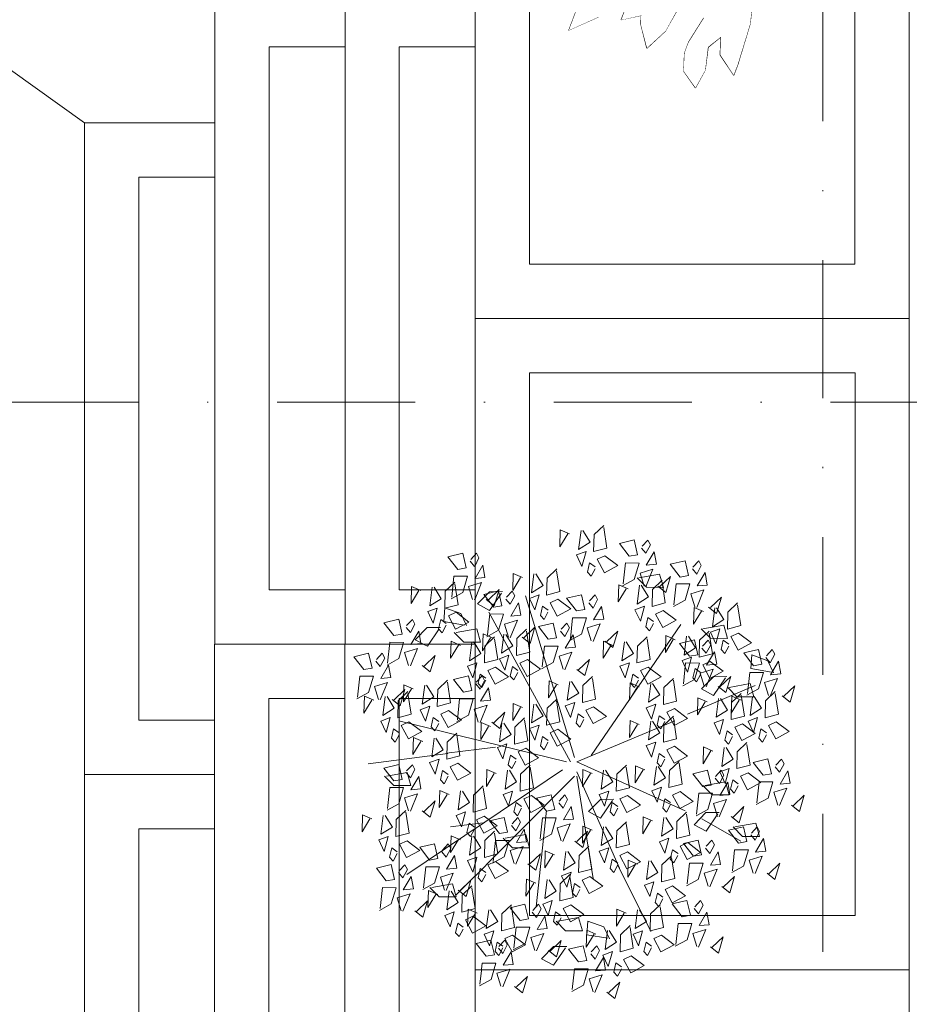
# Model space of a CAD drawing. Header units: centimetres. Extents: x -122 to 72759, y 3298 to 43172.
# Tile 32 of 243: x 34641 to 34723, y 11168 to 11259. Entities that reach past the tile are written whole.
import ezdxf

# ---------------------------------------------------------------- set-up
doc = ezdxf.new("R2010")
doc.units = ezdxf.units.CM
doc.header["$MEASUREMENT"] = 0
doc.linetypes.add('DASHDOT', pattern=[25.4, 12.7, -6.35, 0, -6.35])
for name, color, linetype, lineweight in [('0-OSIE', 7, 'DASHDOT', 5), ('0-WIDOSK', 7, 'Continuous', 5), ('1-meble', 7, 'Continuous', 5), ('_ nowe meble', 7, 'Continuous', 5), ('wymiarowanie', 7, 'Continuous', 5), ('ZZZ_Xref', 7, 'Continuous', 5)]:
    doc.layers.add(name, color=color, linetype=linetype, lineweight=lineweight)

# ---------------------------------------------------------------- blocks, each defined once
blk = doc.blocks.new('G$CA1DC9C89')
at = {"layer": '_ nowe meble', "lineweight": 5, "ltscale": 0.5}
for points in [[(77.148, 765.375), (77.136, 525.804), (65.135, 525.817), (65.135, 465.817), (305.813, 465.068)], [(1.148, 633.817), (-181.291, 764.408)]]:
    blk.add_lwpolyline(points, dxfattribs=at)
at = {"layer": 'wymiarowanie', "lineweight": 5, "ltscale": 0.5}
blk.add_lwpolyline([(2759.446, 55.452), (2759.446, 15.452), (1725.13, 15.452), (1725.13, 3.452), (1437.13, 3.54), (1437.13, -8.46), (957.13, -8.46), (957.13, 3.489), (1.148, 3.489), (1.148, 633.817), (13.148, 633.817), (13.148, 645.817), (25.148, 645.817), (25.135, 705.817), (37.13, 705.817), (36.768, 764.653), (77.148, 765.377), (77.148, 495.811), (65.135, 495.817), (65.135, 465.817), (53.135, 465.817), (53.148, 55.539)], close=True, dxfattribs=at)
at = {"lineweight": 5, "ltscale": 0.5}
blk.add_wipeout([(41.148, 633.817), (41.148, 573.817), (1.148, 573.817), (1.148, 633.817)], dxfattribs=at).dxf.layer = '_ nowe meble'
at = {"layer": '_ nowe meble', "lineweight": 5, "ltscale": 0.5}
for points in [[(41.148, 633.817), (1.148, 633.817), (1.148, 573.817), (41.148, 573.817)], [(36.148, 628.817), (6.148, 628.817), (6.148, 578.817), (36.148, 578.817)]]:
    blk.add_lwpolyline(points, close=True, dxfattribs=at)
at = {"lineweight": 5, "ltscale": 0.5}
for points in [[(53.148, 645.817), (53.148, 585.817), (13.148, 585.817), (13.148, 645.817)], [(41.135, 573.817), (41.135, 513.817), (1.135, 513.817), (1.135, 573.817)]]:
    blk.add_wipeout(points, dxfattribs=at).dxf.layer = '_ nowe meble'
at = {"layer": '_ nowe meble', "lineweight": 5, "ltscale": 0.5}
for points in [[(53.148, 645.817), (13.148, 645.817), (13.148, 585.817), (53.148, 585.817)], [(48.148, 640.817), (18.148, 640.817), (18.148, 590.817), (48.148, 590.817)], [(41.135, 573.817), (1.135, 573.817), (1.135, 513.817), (41.135, 513.817)], [(36.135, 568.817), (6.135, 568.817), (6.135, 518.817), (36.135, 518.817)]]:
    blk.add_lwpolyline(points, close=True, dxfattribs=at)
at = {"lineweight": 5, "ltscale": 0.5}
blk.add_wipeout([(53.135, 585.817), (53.135, 525.817), (13.135, 525.817), (13.135, 585.817)], dxfattribs=at).dxf.layer = '_ nowe meble'
at = {"layer": '_ nowe meble', "lineweight": 5, "ltscale": 0.5}
for points in [[(53.135, 585.817), (13.135, 585.817), (13.135, 525.817), (53.135, 525.817)], [(48.135, 580.817), (18.135, 580.817), (18.135, 530.817), (48.135, 530.817)]]:
    blk.add_lwpolyline(points, close=True, dxfattribs=at)
at = {"lineweight": 5, "ltscale": 0.5}
blk.add_wipeout([(65.148, 645.817), (65.148, 585.817), (25.148, 585.817), (25.148, 645.817)], dxfattribs=at).dxf.layer = '_ nowe meble'
at = {"layer": '1-meble', "lineweight": 5}
for p, q in [((34.253, 587.904), (34.342, 589.165)), ((34.342, 589.165), (35.812, 588.63)), ((35.812, 588.63), (36.332, 587.517)), ((36.168, 587.576), (34.253, 587.904)), ((32.72, 587.333), (33.948, 587.345))]:
    blk.add_line(p, q, dxfattribs=at)
for points in [[(34.633, 593.868), (35.995, 594.19), (36.316, 592.826), (35.551, 592.69)], [(32.776, 588.813), (33.268, 587.757), (33.653, 589.138)], [(36.57, 587.842), (35.336, 587.18), (34.675, 588.414), (35.379, 588.743)], [(28.731, 587.785), (30.093, 588.107), (30.414, 586.744), (29.65, 586.607)]]:
    blk.add_lwpolyline(points, close=True, dxfattribs=at)
for points in [[(35.275, 591.354), (35.571, 589.433), (34.347, 589.119), (34.389, 590.682), (35.28, 591.528)], [(34.978, 590.141), (35.188, 592.073), (36.451, 592.061), (36.007, 590.561), (34.929, 589.974)], [(32.133, 590.743), (31.275, 591.114), (31.233, 589.551), (31.96, 590.748)], [(33.357, 591.058), (34.023, 589.997), (32.963, 589.33), (33.184, 591.063)], [(30.778, 587.361), (31.178, 586.88), (31.591, 587.664), (31.357, 588.096), (30.827, 587.528)], [(34.483, 587.724), (33.972, 588.086), (33.775, 587.222), (34.112, 586.865), (34.478, 587.551)]]:
    blk.add_lwpolyline(points, dxfattribs=at)
at = {"layer": '_ nowe meble', "lineweight": 5, "ltscale": 0.5}
for points in [[(65.148, 645.817), (25.148, 645.817), (25.148, 585.817), (65.148, 585.817)], [(60.148, 640.817), (30.148, 640.817), (30.148, 590.817), (60.148, 590.817)]]:
    blk.add_lwpolyline(points, close=True, dxfattribs=at)
at = {"lineweight": 5, "ltscale": 0.5}
for points in [[(77.135, 675.811), (77.135, 615.811), (37.135, 615.811), (37.135, 675.811)], [(65.135, 585.817), (65.135, 525.817), (25.135, 525.817), (25.135, 585.817)]]:
    blk.add_wipeout(points, dxfattribs=at).dxf.layer = '_ nowe meble'
at = {"layer": '0-WIDOSK', "lineweight": 5}
for points in [[(62.782, 645.917), (62.491, 642.954), (61.339, 639.202), (60.967, 638.226), (59.724, 640.097), (59.795, 641.747), (58.598, 640.806), (58.341, 638.669), (57.446, 637.054), (56.355, 638.588), (56.425, 640.238), (56.797, 641.213), (58.215, 643.467)], [(56.485, 645.524), (54.695, 642.295), (52.975, 640.715), (52.406, 642.888), (52.441, 643.713), (50.605, 643.295), (50.977, 644.271)], [(48.468, 643.552), (45.772, 642.344), (46.516, 644.296)]]:
    blk.add_lwpolyline(points, dxfattribs=at)
at = {"layer": '1-meble', "lineweight": 5}
for p, q in [((31.624, 586.216), (32.72, 587.333)), ((33.826, 587.221), (32.735, 585.613)), ((36.083, 586.005), (35.217, 586.876)), ((32.735, 585.613), (31.624, 586.216)), ((25.954, 584.657), (27.316, 584.979)), ((27.316, 584.979), (27.637, 583.615)), ((28.58, 584.967), (28.05, 584.399)), ((28.814, 584.536), (28.58, 584.967)), ((26.872, 583.479), (25.954, 584.657)), ((28, 584.233), (28.401, 583.752)), ((28.401, 583.752), (28.814, 584.536)), ((27.637, 583.615), (26.872, 583.479)), ((29.166, 583.888), (28.438, 582.653)), ((29.369, 582.74), (29.166, 583.888)), ((26.299, 580.93), (26.509, 582.862)), ((26.509, 582.862), (27.772, 582.85)), ((27.772, 582.85), (27.328, 581.35)), ((27.859, 581.918), (29.055, 582.289)), ((29.055, 582.289), (28.395, 580.672)), ((28.438, 582.653), (29.369, 582.74)), ((27.328, 581.35), (26.25, 580.763)), ((28.229, 580.721), (27.859, 581.918)), ((30.67, 581.63), (29.659, 580.661)), ((30.226, 580.13), (30.67, 581.63)), ((29.492, 580.71), (30.226, 580.13)), ((28.969, 573.667), (30.882, 574.006)), ((30.882, 574.006), (31.224, 572.79)), ((29.66, 572.796), (28.795, 573.667)), ((31.224, 572.79), (29.66, 572.796)), ((32.029, 567.104), (33.391, 567.426)), ((32.948, 565.926), (32.029, 567.104)), ((33.391, 567.426), (33.712, 566.062)), ((34.655, 567.414), (34.125, 566.846)), ((34.476, 566.198), (34.889, 566.982)), ((34.889, 566.982), (34.655, 567.414)), ((33.712, 566.062), (32.948, 565.926)), ((34.076, 566.679), (34.476, 566.198)), ((35.241, 566.335), (34.513, 565.1)), ((35.444, 565.187), (35.241, 566.335)), ((28.037, 565.192), (29.399, 565.514)), ((28.955, 564.014), (28.037, 565.192)), ((29.399, 565.514), (29.72, 564.15)), ((30.663, 565.502), (30.133, 564.934)), ((30.484, 564.287), (30.897, 565.071)), ((30.897, 565.071), (30.663, 565.502)), ((32.374, 563.377), (32.584, 565.308)), ((32.584, 565.308), (33.848, 565.297)), ((33.848, 565.297), (33.404, 563.797)), ((34.513, 565.1), (35.444, 565.187)), ((29.72, 564.15), (28.955, 564.014)), ((30.083, 564.768), (30.484, 564.287)), ((31.248, 564.423), (30.521, 563.188)), ((31.452, 563.275), (31.248, 564.423)), ((33.934, 564.365), (35.13, 564.736)), ((34.304, 563.168), (33.934, 564.365)), ((35.13, 564.736), (34.47, 563.119)), ((28.382, 561.465), (28.592, 563.397)), ((28.592, 563.397), (29.855, 563.385)), ((29.855, 563.385), (29.411, 561.885)), ((30.521, 563.188), (31.452, 563.275)), ((33.404, 563.797), (32.325, 563.21)), ((32.837, 563.133), (32.795, 561.57)), ((33.695, 562.762), (32.837, 563.133)), ((33.826, 562.542), (32.961, 563.414)), ((33.135, 563.413), (35.048, 563.752)), ((35.048, 563.752), (35.39, 562.536)), ((35.568, 563.157), (36.301, 562.577)), ((29.942, 562.453), (31.138, 562.824)), ((30.311, 561.256), (29.942, 562.453)), ((31.138, 562.824), (30.478, 561.207)), ((32.795, 561.57), (33.522, 562.767)), ((35.39, 562.536), (33.826, 562.542)), ((34.526, 561.349), (34.746, 563.082)), ((34.919, 563.077), (35.585, 562.016)), ((35.909, 561.138), (35.951, 562.701)), ((29.411, 561.885), (28.333, 561.298)), ((32.753, 562.165), (31.742, 561.196)), ((32.309, 560.665), (32.753, 562.165)), ((35.585, 562.016), (34.526, 561.349)), ((36.482, 561.395), (36.44, 559.832)), ((31.575, 561.245), (32.309, 560.665)), ((35.215, 561.157), (34.338, 560.832)), ((34.338, 560.832), (34.83, 559.776)), ((34.83, 559.776), (35.215, 561.157)), ((35.534, 560.105), (35.337, 559.241)), ((36.045, 559.743), (35.534, 560.105)), ((35.675, 558.884), (36.04, 559.57)), ((35.337, 559.241), (35.675, 558.884))]:
    blk.add_line(p, q, dxfattribs=at)
for points in [[(32.146, 585.869), (31.943, 587.016), (31.215, 585.781)], [(32.081, 579.776), (32.574, 578.72), (32.958, 580.1)], [(35.875, 578.804), (34.642, 578.142), (33.981, 579.377), (34.684, 579.706)], [(28.436, 578.733), (28.929, 577.677), (29.313, 579.057)], [(32.23, 577.762), (30.997, 577.1), (30.336, 578.334), (31.039, 578.663)], [(32.949, 574.91), (33.442, 573.853), (33.826, 575.234)], [(28.731, 574.403), (30.093, 574.725), (30.414, 573.361), (29.65, 573.225)], [(32.146, 572.486), (31.943, 573.634), (31.215, 572.399)], [(35.379, 570.044), (35.872, 568.987), (36.256, 570.368)], [(28.263, 567.784), (28.755, 566.728), (29.14, 568.108)], [(32.057, 566.813), (30.823, 566.15), (30.162, 567.385), (30.865, 567.714)]]:
    blk.add_lwpolyline(points, close=True, dxfattribs=at)
for points in [[(29.076, 584.058), (29.286, 585.99), (30.55, 585.979), (30.106, 584.479), (29.027, 583.892)], [(35.778, 585.703), (34.92, 586.074), (34.878, 584.511), (35.605, 585.708)], [(31.006, 583.85), (30.636, 585.047), (31.832, 585.418), (31.172, 583.801)], [(32.27, 583.838), (33.003, 583.259), (33.447, 584.759), (32.436, 583.789)], [(34.581, 582.317), (34.876, 580.396), (33.652, 580.081), (33.695, 581.645), (34.586, 582.49)], [(30.936, 581.274), (31.231, 579.353), (30.007, 579.039), (30.049, 580.602), (30.941, 581.448)], [(31.439, 581.706), (30.581, 582.077), (30.539, 580.513), (31.265, 581.711)], [(32.663, 582.021), (33.329, 580.959), (32.269, 580.293), (32.489, 582.025)], [(27.794, 580.663), (26.936, 581.034), (26.893, 579.47), (27.62, 580.668)], [(29.018, 580.978), (29.684, 579.917), (28.624, 579.25), (28.844, 580.983)], [(33.788, 578.687), (33.277, 579.048), (33.08, 578.184), (33.418, 577.828), (33.784, 578.513)], [(30.143, 577.644), (29.632, 578.006), (29.435, 577.142), (29.773, 576.785), (30.139, 577.47)], [(32.307, 576.84), (31.449, 577.211), (31.406, 575.647), (32.133, 576.844)], [(33.531, 577.154), (34.197, 576.093), (33.137, 575.426), (33.357, 577.159)], [(35.449, 577.45), (35.744, 575.53), (34.52, 575.215), (34.563, 576.779), (35.454, 577.624)], [(34.627, 575.737), (27.279, 574.793)], [(30.778, 573.979), (31.178, 573.498), (31.591, 574.282), (31.357, 574.713), (30.827, 574.145)], [(34.656, 573.821), (34.145, 574.182), (33.948, 573.318), (34.286, 572.961), (34.652, 573.647)], [(29.076, 570.676), (29.286, 572.608), (30.55, 572.596), (30.106, 571.096), (29.027, 570.509)], [(34.737, 571.973), (33.879, 572.344), (33.837, 570.781), (34.563, 571.978)], [(35.961, 572.288), (36.627, 571.227), (35.567, 570.56), (35.787, 572.293)], [(31.006, 570.468), (30.636, 571.665), (31.832, 572.036), (31.172, 570.418)], [(32.27, 570.456), (33.003, 569.877), (33.447, 571.376), (32.436, 570.407)], [(30.762, 570.325), (31.058, 568.404), (29.834, 568.09), (29.876, 569.653), (30.767, 570.498)], [(27.62, 569.714), (26.762, 570.085), (26.72, 568.521), (27.447, 569.719)], [(28.844, 570.029), (29.51, 568.968), (28.45, 568.301), (28.671, 570.033)], [(35.778, 567.802), (34.92, 568.173), (34.878, 566.61), (35.605, 567.807)], [(29.97, 566.695), (29.459, 567.057), (29.262, 566.193), (29.599, 565.836), (29.965, 566.521)]]:
    blk.add_lwpolyline(points, dxfattribs=at)
at = {"layer": '_ nowe meble', "lineweight": 5, "ltscale": 0.5}
for points in [[(77.135, 675.811), (37.135, 675.811), (37.135, 615.811), (77.135, 615.811)], [(72.135, 670.811), (42.135, 670.811), (42.135, 620.811), (72.135, 620.811)], [(65.135, 585.817), (25.135, 585.817), (25.135, 525.817), (65.135, 525.817)], [(60.135, 580.817), (30.135, 580.817), (30.135, 530.817), (60.135, 530.817)]]:
    blk.add_lwpolyline(points, close=True, dxfattribs=at)
at = {"lineweight": 5}
blk.add_wipeout([(51.013, 645.096), (52.954, 647.988), (54.86, 650.056), (55.091, 647.732), (52.697, 645.85), (50.977, 644.271), (50.605, 643.295), (52.441, 643.713), (52.406, 642.888), (52.975, 640.715), (54.695, 642.295), (58.275, 648.753), (58.215, 643.467), (56.797, 641.213), (56.437, 640.269), (56.355, 638.588), (57.446, 637.054), (58.341, 638.669), (58.598, 640.806), (59.795, 641.747), (59.724, 640.097), (60.967, 638.226), (61.339, 639.202), (62.491, 642.954), (62.782, 645.917), (60.669, 650.634), (63.491, 647.043), (67.661, 644.056), (69.125, 643.498), (70.473, 644.102), (69.079, 646.31), (69.114, 647.134), (70.915, 646.727), (72.414, 646.994), (71.961, 648.005), (68.767, 650.62), (65.201, 652.259), (66.815, 651.364), (69.627, 651.41), (71.126, 651.676), (73.822, 652.884), (73.857, 653.709), (72.393, 654.267), (71.266, 654.976), (73.457, 655.957), (73.022, 657.38), (70.884, 657.637), (68.258, 658.079), (69.757, 658.346), (71.105, 658.949), (71.105, 658.949), (71.965, 659.739), (73.162, 660.68), (69.712, 661.157), (71.06, 661.761), (69.747, 661.982), (71.095, 662.586), (69.933, 662.47), (71.281, 663.074), (70.456, 663.109), (71.351, 664.724), (69.329, 663.818), (67.458, 662.576), (64.878, 660.206), (64.506, 659.231), (63.646, 658.441), (61.624, 657.535), (61.765, 660.835), (67.679, 663.888), (68.726, 665.166), (67.227, 664.899), (69.284, 666.63), (67.297, 666.549), (65.391, 664.482), (59.778, 660.754), (61.719, 663.646), (63.776, 665.377), (63.208, 667.55), (61.639, 665.633), (61.442, 668.782), (59.445, 672.338), (60.245, 667.841), (58.269, 664.124), (57.64, 661.01), (54.109, 663.475), (53.274, 667.146), (55.18, 669.214), (57.051, 670.456), (54.577, 670.562), (56.447, 671.804), (52.927, 670.632), (51.358, 668.715), (48.244, 669.344), (50.95, 666.915), (52.238, 662.232), (50.055, 665.3), (50.926, 662.453), (49.16, 663.686), (51.378, 661.443), (49.241, 661.699), (51.192, 660.955), (47.068, 661.13), (46.208, 660.341), (48.984, 659.561), (50.529, 657.016), (51.806, 655.97), (49.82, 655.89), (44.186, 659.435), (39.016, 658.333), (40.967, 657.589), (38.573, 655.708), (41.048, 655.602), (40.419, 652.489), (42.139, 654.068), (43.487, 654.672), (48.286, 654.798), (51.364, 653.345), (46.601, 654.043), (43.754, 653.173), (46.194, 652.243), (44.358, 651.825), (45.635, 650.779), (51.782, 651.509), (50.062, 649.929), (48.563, 649.663), (45.495, 647.48), (42.276, 645.633), (42.88, 644.285), (45.203, 644.517), (46.516, 644.296), (45.772, 642.344), (48.468, 643.552)], dxfattribs=at).dxf.layer = '0-WIDOSK'
at = {"lineweight": 5, "ltscale": 0.5}
blk.add_wipeout([(77.148, 615.811), (77.148, 555.811), (37.148, 555.811), (37.148, 615.811)], dxfattribs=at).dxf.layer = '_ nowe meble'
at = {"layer": '0-OSIE', "lineweight": 5}
blk.add_lwpolyline([(-236.101, 608.09), (4272.37, 608.09)], dxfattribs=at)
at = {"layer": '1-meble', "lineweight": 5}
for p, q in [((50.429, 595.085), (51.791, 595.407)), ((51.347, 593.907), (50.429, 595.085)), ((51.791, 595.407), (52.112, 594.043)), ((53.055, 595.395), (52.525, 594.827)), ((52.876, 594.179), (53.289, 594.963)), ((53.289, 594.963), (53.055, 595.395)), ((52.112, 594.043), (51.347, 593.907)), ((52.475, 594.66), (52.876, 594.179)), ((53.64, 594.316), (52.913, 593.081)), ((53.844, 593.168), (53.64, 594.316)), ((50.774, 591.358), (50.983, 593.289)), ((50.983, 593.289), (52.247, 593.278)), ((52.247, 593.278), (51.803, 591.778)), ((52.913, 593.081), (53.844, 593.168)), ((52.228, 591.915), (54.141, 592.255)), ((52.333, 592.346), (53.529, 592.717)), ((52.703, 591.149), (52.333, 592.346)), ((53.529, 592.717), (52.87, 591.1)), ((54.141, 592.255), (54.484, 591.038)), ((51.803, 591.778), (50.724, 591.191)), ((52.92, 591.045), (52.055, 591.916)), ((55.145, 592.058), (54.134, 591.088)), ((54.701, 590.558), (55.145, 592.058)), ((37.353, 589.518), (38.448, 590.635)), ((38.448, 590.635), (39.676, 590.647)), ((39.554, 590.523), (38.463, 588.915)), ((54.484, 591.038), (52.92, 591.045)), ((53.967, 591.138), (54.701, 590.558)), ((38.463, 588.915), (37.353, 589.518)), ((38.276, 586.665), (38.486, 588.597)), ((38.486, 588.597), (39.749, 588.585)), ((39.749, 588.585), (39.306, 587.086)), ((39.836, 587.654), (41.032, 588.025)), ((40.206, 586.457), (39.836, 587.654)), ((35.391, 586.875), (37.304, 587.215)), ((37.304, 587.215), (37.647, 585.998)), ((39.306, 587.086), (38.227, 586.499)), ((58.822, 586.352), (57.956, 587.224)), ((58.13, 587.223), (60.043, 587.562)), ((60.043, 587.562), (60.386, 586.346)), ((37.647, 585.998), (36.083, 586.005)), ((60.386, 586.346), (58.822, 586.352)), ((62.547, 583.559), (62.636, 584.82)), ((62.636, 584.82), (64.106, 584.285)), ((64.106, 584.285), (64.625, 583.172)), ((64.462, 583.232), (62.547, 583.559)), ((58.009, 581.697), (59.104, 582.814)), ((59.104, 582.814), (60.332, 582.826)), ((60.21, 582.702), (59.119, 581.095)), ((60.56, 581.835), (62.473, 582.175)), ((62.473, 582.175), (62.816, 580.958)), ((59.119, 581.095), (58.009, 581.697)), ((61.252, 580.964), (60.386, 581.836)), ((62.816, 580.958), (61.252, 580.964)), ((58.304, 572.798), (60.217, 573.137)), ((60.217, 573.137), (60.56, 571.921)), ((58.995, 571.927), (58.13, 572.799)), ((47.594, 570.401), (48.689, 571.517)), ((48.689, 571.517), (49.917, 571.53)), ((49.796, 571.406), (48.705, 569.798)), ((60.56, 571.921), (58.995, 571.927)), ((48.705, 569.798), (47.594, 570.401)), ((57.314, 569.184), (58.41, 570.301)), ((58.41, 570.301), (59.638, 570.313)), ((59.516, 570.189), (58.425, 568.581)), ((58.425, 568.581), (57.314, 569.184)), ((61.773, 568.104), (60.907, 568.975)), ((61.081, 568.974), (62.994, 569.314)), ((62.994, 569.314), (63.337, 568.097)), ((40.596, 567.061), (39.73, 567.932)), ((39.904, 567.932), (41.817, 568.271)), ((41.817, 568.271), (42.16, 567.055)), ((56.33, 567.451), (57.693, 567.773)), ((57.693, 567.773), (58.013, 566.41)), ((58.956, 567.762), (58.426, 567.194)), ((59.191, 567.33), (58.956, 567.762)), ((63.337, 568.097), (61.773, 568.104)), ((42.16, 567.055), (40.596, 567.061)), ((43.599, 566.783), (43.557, 565.219)), ((44.457, 566.412), (43.599, 566.783)), ((46.713, 566.351), (47.604, 567.196)), ((47.6, 567.023), (47.895, 565.102)), ((57.249, 566.273), (56.33, 567.451)), ((58.377, 567.027), (58.778, 566.546)), ((58.778, 566.546), (59.191, 567.33)), ((43.557, 565.219), (44.284, 566.417)), ((45.288, 564.999), (45.508, 566.731)), ((45.681, 566.727), (46.347, 565.666)), ((46.671, 564.787), (46.713, 566.351)), ((51.237, 565.914), (51.195, 564.35)), ((52.095, 565.543), (51.237, 565.914)), ((52.925, 564.13), (53.145, 565.862)), ((53.319, 565.858), (53.985, 564.797)), ((54.351, 565.482), (55.242, 566.327)), ((55.237, 566.154), (55.533, 564.233)), ((58.013, 566.41), (57.249, 566.273)), ((59.542, 566.682), (58.815, 565.447)), ((59.746, 565.534), (59.542, 566.682)), ((46.347, 565.666), (45.288, 564.999)), ((47.895, 565.102), (46.671, 564.787)), ((51.195, 564.35), (51.921, 565.548)), ((54.309, 563.919), (54.351, 565.482)), ((56.676, 563.724), (56.885, 565.656)), ((56.885, 565.656), (58.149, 565.644)), ((58.149, 565.644), (57.705, 564.145)), ((58.235, 564.713), (59.431, 565.084)), ((59.431, 565.084), (58.772, 563.467)), ((58.815, 565.447), (59.746, 565.534)), ((36.745, 564.077), (35.734, 563.107)), ((36.301, 562.577), (36.745, 564.077)), ((41.863, 564.176), (41.821, 562.612)), ((42.722, 563.805), (41.863, 564.176)), ((43.552, 562.392), (43.772, 564.124)), ((43.946, 564.12), (44.612, 563.059)), ((44.977, 563.744), (45.868, 564.589)), ((45.977, 564.806), (45.1, 564.482)), ((45.1, 564.482), (45.592, 563.426)), ((45.592, 563.426), (45.977, 564.806)), ((45.864, 564.416), (46.159, 562.495)), ((46.999, 564.083), (47.703, 564.412)), ((47.661, 562.848), (46.999, 564.083)), ((47.703, 564.412), (48.894, 563.51)), ((53.985, 564.797), (52.925, 564.13)), ((55.533, 564.233), (54.309, 563.919)), ((57.705, 564.145), (56.626, 563.558)), ((58.605, 563.516), (58.235, 564.713)), ((61.046, 564.425), (60.035, 563.455)), ((60.602, 562.925), (61.046, 564.425)), ((35.951, 562.701), (36.842, 563.547)), ((36.838, 563.373), (37.133, 561.452)), ((41.821, 562.612), (42.548, 563.81)), ((44.935, 562.181), (44.977, 563.744)), ((46.296, 563.754), (46.099, 562.89)), ((46.807, 563.393), (46.296, 563.754)), ((46.437, 562.534), (46.802, 563.219)), ((48.894, 563.51), (47.661, 562.848)), ((53.614, 563.937), (52.737, 563.613)), ((52.737, 563.613), (53.23, 562.557)), ((53.23, 562.557), (53.614, 563.937)), ((54.637, 563.214), (55.34, 563.543)), ((55.298, 561.979), (54.637, 563.214)), ((55.34, 563.543), (56.531, 562.642)), ((59.869, 563.504), (60.602, 562.925)), ((44.612, 563.059), (43.552, 562.392)), ((46.159, 562.495), (44.935, 562.181)), ((46.099, 562.89), (46.437, 562.534)), ((53.933, 562.885), (53.736, 562.022)), ((54.445, 562.524), (53.933, 562.885)), ((54.074, 561.665), (54.44, 562.35)), ((55.289, 561.89), (56.651, 562.212)), ((56.531, 562.642), (55.298, 561.979)), ((56.651, 562.212), (56.972, 560.848)), ((37.133, 561.452), (35.909, 561.138)), ((37.341, 561.024), (36.482, 561.395)), ((38.171, 559.611), (38.391, 561.344)), ((38.565, 561.339), (39.231, 560.278)), ((39.596, 560.963), (40.487, 561.809)), ((40.361, 561.542), (41.723, 561.864)), ((41.279, 560.364), (40.361, 561.542)), ((40.483, 561.635), (40.778, 559.715)), ((41.723, 561.864), (42.044, 560.501)), ((42.987, 561.853), (42.457, 561.285)), ((42.808, 560.637), (43.221, 561.421)), ((43.221, 561.421), (42.987, 561.853)), ((44.241, 562.199), (43.364, 561.875)), ((43.364, 561.875), (43.857, 560.819)), ((43.857, 560.819), (44.241, 562.199)), ((45.263, 561.476), (45.967, 561.805)), ((45.925, 560.241), (45.263, 561.476)), ((45.967, 561.805), (47.158, 560.904)), ((50.195, 561.395), (50.153, 559.832)), ((51.054, 561.024), (50.195, 561.395)), ((51.884, 559.611), (52.104, 561.344)), ((52.278, 561.339), (52.943, 560.278)), ((53.309, 560.963), (54.2, 561.809)), ((53.736, 562.022), (54.074, 561.665)), ((54.196, 561.635), (54.491, 559.715)), ((56.207, 560.712), (55.289, 561.89)), ((57.335, 561.466), (57.736, 560.984)), ((57.915, 562.2), (57.385, 561.632)), ((57.736, 560.984), (58.149, 561.768)), ((58.149, 561.768), (57.915, 562.2)), ((36.237, 560.434), (36.941, 560.762)), ((36.899, 559.199), (36.237, 560.434)), ((36.44, 559.832), (37.167, 561.029)), ((36.941, 560.762), (38.132, 559.861)), ((39.554, 559.4), (39.596, 560.963)), ((42.044, 560.501), (41.279, 560.364)), ((42.408, 561.118), (42.808, 560.637)), ((43.573, 560.773), (42.845, 559.538)), ((43.776, 559.625), (43.573, 560.773)), ((44.56, 561.148), (44.363, 560.284)), ((45.071, 560.786), (44.56, 561.148)), ((44.701, 559.927), (45.066, 560.612)), ((44.764, 560.285), (46.678, 560.624)), ((47.158, 560.904), (45.925, 560.241)), ((46.678, 560.624), (47.02, 559.408)), ((50.153, 559.832), (50.88, 561.029)), ((53.267, 559.4), (53.309, 560.963)), ((56.972, 560.848), (56.207, 560.712)), ((58.501, 561.121), (57.773, 559.886)), ((58.704, 559.973), (58.501, 561.121)), ((38.132, 559.861), (36.899, 559.199)), ((39.231, 560.278), (38.171, 559.611)), ((40.778, 559.715), (39.554, 559.4)), ((40.706, 557.815), (40.916, 559.747)), ((40.916, 559.747), (42.179, 559.735)), ((42.179, 559.735), (41.736, 558.236)), ((42.845, 559.538), (43.776, 559.625)), ((44.363, 560.284), (44.701, 559.927)), ((45.456, 559.414), (44.591, 560.285)), ((47.445, 559.054), (47.535, 560.315)), ((47.535, 560.315), (49.004, 559.78)), ((49.004, 559.78), (49.524, 558.667)), ((50.532, 559.052), (51.423, 559.897)), ((51.418, 559.723), (51.714, 557.803)), ((52.943, 560.278), (51.884, 559.611)), ((54.491, 559.715), (53.267, 559.4)), ((55.634, 558.163), (55.844, 560.095)), ((55.844, 560.095), (57.107, 560.083)), ((57.107, 560.083), (56.664, 558.583)), ((57.194, 559.151), (58.39, 559.522)), ((58.39, 559.522), (57.73, 557.905)), ((57.773, 559.886), (58.704, 559.973)), ((38.86, 559.419), (37.983, 559.095)), ((37.983, 559.095), (38.476, 558.038)), ((38.476, 558.038), (38.86, 559.419)), ((39.882, 558.696), (40.586, 559.024)), ((40.544, 557.461), (39.882, 558.696)), ((40.586, 559.024), (41.777, 558.123)), ((42.266, 558.804), (43.462, 559.175)), ((42.636, 557.607), (42.266, 558.804)), ((43.462, 559.175), (42.802, 557.558)), ((47.02, 559.408), (45.456, 559.414)), ((47.418, 559.483), (47.376, 557.92)), ((47.376, 557.92), (48.103, 559.117)), ((48.276, 559.113), (47.418, 559.483)), ((49.361, 558.726), (47.445, 559.054)), ((49.106, 557.699), (49.327, 559.432)), ((49.5, 559.427), (50.166, 558.366)), ((50.49, 557.488), (50.532, 559.052)), ((52.573, 559.419), (51.696, 559.095)), ((51.696, 559.095), (52.188, 558.038)), ((52.188, 558.038), (52.573, 559.419)), ((53.595, 558.696), (54.299, 559.024)), ((54.257, 557.461), (53.595, 558.696)), ((54.299, 559.024), (55.49, 558.123)), ((56.664, 558.583), (55.585, 557.996)), ((57.564, 557.954), (57.194, 559.151)), ((60.005, 558.863), (58.994, 557.894)), ((59.561, 557.363), (60.005, 558.863)), ((37.236, 558.24), (38.599, 558.562)), ((38.155, 557.062), (37.236, 558.24)), ((38.599, 558.562), (38.919, 557.198)), ((39.179, 558.367), (38.982, 557.503)), ((39.69, 558.005), (39.179, 558.367)), ((39.283, 557.816), (39.684, 557.335)), ((39.32, 557.146), (39.686, 557.832)), ((39.863, 558.551), (39.332, 557.982)), ((39.684, 557.335), (40.097, 558.119)), ((40.097, 558.119), (39.863, 558.551)), ((41.777, 558.123), (40.544, 557.461)), ((41.736, 558.236), (40.657, 557.649)), ((43.254, 556.845), (44.35, 557.961)), ((45.077, 558.516), (44.066, 557.546)), ((44.35, 557.961), (45.578, 557.974)), ((44.633, 557.016), (45.077, 558.516)), ((45.742, 557.719), (47.104, 558.041)), ((46.66, 556.541), (45.742, 557.719)), ((47.104, 558.041), (47.425, 556.677)), ((48.368, 558.029), (47.838, 557.461)), ((48.602, 557.597), (48.368, 558.029)), ((50.166, 558.366), (49.106, 557.699)), ((51.714, 557.803), (50.49, 557.488)), ((52.892, 558.367), (52.695, 557.503)), ((53.403, 558.005), (52.892, 558.367)), ((53.033, 557.146), (53.398, 557.832)), ((55.49, 558.123), (54.257, 557.461)), ((58.827, 557.943), (59.561, 557.363)), ((38.919, 557.198), (38.155, 557.062)), ((38.982, 557.503), (39.32, 557.146)), ((40.652, 556.323), (40.448, 557.471)), ((43.899, 557.595), (44.633, 557.016)), ((47.789, 557.294), (48.189, 556.813)), ((48.189, 556.813), (48.602, 557.597)), ((49.796, 557.507), (48.919, 557.183)), ((50.818, 556.784), (51.521, 557.113)), ((52.695, 557.503), (53.033, 557.146)), ((37.791, 556.445), (39.055, 556.433)), ((47.425, 556.677), (46.66, 556.541))]:
    blk.add_line(p, q, dxfattribs=at)
for points in [[(48.988, 596.568), (49.284, 594.647), (48.06, 594.333), (48.102, 595.896), (48.993, 596.741)], [(45.846, 595.957), (44.988, 596.328), (44.946, 594.764), (45.673, 595.962)], [(47.07, 596.272), (47.736, 595.211), (46.676, 594.544), (46.897, 596.276)], [(36.679, 593.444), (37.08, 592.963), (37.493, 593.747), (37.259, 594.179), (36.729, 593.61)], [(48.196, 592.938), (47.684, 593.3), (47.487, 592.436), (47.825, 592.079), (48.191, 592.764)], [(57.162, 592.749), (57.563, 592.268), (57.976, 593.052), (57.741, 593.483), (57.211, 592.915)], [(41.507, 591.96), (40.648, 592.331), (40.606, 590.767), (41.333, 591.965)], [(42.731, 592.275), (43.397, 591.213), (42.337, 590.547), (42.557, 592.279)], [(44.649, 592.57), (44.944, 590.65), (43.72, 590.335), (43.762, 591.899), (44.653, 592.744)], [(36.908, 589.933), (36.538, 591.13), (37.734, 591.501), (37.074, 589.883)], [(51.227, 590.917), (50.369, 591.288), (50.327, 589.724), (51.054, 590.922)], [(52.451, 591.232), (53.117, 590.171), (52.057, 589.504), (52.278, 591.236)], [(54.369, 591.528), (54.665, 589.607), (53.441, 589.293), (53.483, 590.856), (54.374, 591.701)], [(55.46, 589.446), (55.67, 591.378), (56.934, 591.366), (56.49, 589.866), (55.411, 589.279)], [(38.171, 589.921), (38.905, 589.342), (39.349, 590.841), (38.338, 589.872)], [(39.977, 589.968), (40.378, 589.487), (40.791, 590.271), (40.557, 590.703), (40.027, 590.135)], [(47.615, 589.62), (48.016, 589.139), (48.429, 589.923), (48.194, 590.355), (47.664, 589.787)], [(57.39, 589.237), (57.02, 590.434), (58.216, 590.805), (57.556, 589.188)], [(46.309, 575.359), (41.787, 590.262)], [(58.654, 589.226), (59.387, 588.646), (59.831, 590.146), (58.82, 589.177)], [(61.312, 589.442), (61.608, 587.522), (60.384, 587.207), (60.426, 588.771), (61.317, 589.616)], [(45.932, 574.982), (38.396, 588.753)], [(43.856, 588.941), (43.345, 589.302), (43.148, 588.438), (43.486, 588.082), (43.851, 588.767)], [(58.17, 588.832), (57.312, 589.202), (57.27, 587.639), (57.997, 588.836)], [(59.394, 589.146), (60.06, 588.085), (59, 587.418), (59.221, 589.151)], [(41.032, 588.025), (40.372, 586.407)], [(45.011, 587.013), (45.412, 586.532), (45.825, 587.316), (45.591, 587.748), (45.061, 587.18)], [(45.914, 586.318), (46.123, 588.249), (47.387, 588.238), (46.943, 586.738), (45.864, 586.151)], [(47.843, 586.109), (47.473, 587.306), (48.669, 587.677), (48.01, 586.06)], [(47.816, 575.548), (56.106, 587.621)], [(53.577, 587.898), (53.065, 588.26), (52.868, 587.396), (53.206, 587.039), (53.572, 587.724)], [(38.729, 586.398), (37.871, 586.769), (37.829, 585.206), (38.556, 586.403)], [(39.953, 586.713), (40.619, 585.652), (39.559, 584.985), (39.78, 586.718)], [(41.871, 587.009), (42.167, 585.089), (40.943, 584.774), (40.985, 586.338), (41.876, 587.183)], [(41.469, 586.445), (42.203, 585.866), (42.647, 587.366), (41.636, 586.396)], [(49.107, 586.098), (49.84, 585.518), (50.284, 587.018), (49.273, 586.048)], [(58.709, 586.835), (59.004, 584.915), (57.78, 584.6), (57.822, 586.164), (58.713, 587.009)], [(37.002, 586.018), (37.668, 584.957), (36.609, 584.29), (36.829, 586.023)], [(38.921, 586.314), (39.216, 584.393), (37.992, 584.079), (38.034, 585.642), (38.925, 586.488)], [(49.838, 585.703), (48.98, 586.074), (48.938, 584.511), (49.665, 585.708)], [(51.062, 586.018), (51.728, 584.957), (50.669, 584.29), (50.889, 586.023)], [(52.981, 586.314), (53.276, 584.393), (52.052, 584.079), (52.094, 585.642), (52.985, 586.488)], [(55.567, 586.225), (54.708, 586.595), (54.666, 585.032), (55.393, 586.229)], [(56.791, 586.539), (57.457, 585.478), (56.397, 584.811), (56.617, 586.544)], [(58.03, 585.449), (58.431, 584.968), (58.844, 585.752), (58.609, 586.184), (58.079, 585.616)], [(60.52, 585.813), (60.009, 586.174), (59.812, 585.31), (60.149, 584.953), (60.515, 585.639)], [(43.31, 583.711), (43.519, 585.642), (44.783, 585.631), (44.339, 584.131), (43.261, 583.544)], [(45.239, 583.502), (44.87, 584.699), (46.065, 585.07), (45.406, 583.453)], [(63.932, 584.58), (64.332, 584.099), (64.745, 584.883), (64.511, 585.315), (63.981, 584.747)], [(46.503, 583.491), (47.237, 582.911), (47.681, 584.411), (46.67, 583.441)], [(56.328, 582.147), (56.538, 584.078), (57.802, 584.067), (57.358, 582.567), (56.279, 581.98)], [(41.079, 583.379), (40.568, 583.741), (40.371, 582.877), (40.708, 582.52), (41.074, 583.206)], [(57.916, 583.206), (57.405, 583.567), (57.208, 582.703), (57.546, 582.346), (57.911, 583.032)], [(58.258, 581.938), (57.888, 583.135), (59.084, 583.506), (58.424, 581.889)], [(62.23, 581.278), (62.44, 583.209), (63.703, 583.198), (63.26, 581.698), (62.181, 581.111)], [(37.2, 582.147), (37.601, 581.666), (38.014, 582.45), (37.78, 582.882), (37.249, 582.314)], [(38.128, 582.684), (37.617, 583.046), (37.42, 582.182), (37.757, 581.825), (38.123, 582.51)], [(44.805, 582.054), (43.946, 582.424), (43.904, 580.861), (44.631, 582.058)], [(46.029, 582.368), (46.695, 581.307), (45.635, 580.64), (45.855, 582.373)], [(47.947, 582.664), (48.242, 580.744), (47.018, 580.429), (47.06, 581.993), (47.951, 582.838)], [(52.269, 581.88), (51.41, 582.251), (51.368, 580.687), (52.095, 581.884)], [(52.188, 582.684), (51.677, 583.046), (51.48, 582.182), (51.817, 581.825), (52.183, 582.51)], [(53.493, 582.194), (54.159, 581.133), (53.099, 580.466), (53.319, 582.199)], [(55.411, 582.49), (55.706, 580.57), (54.482, 580.255), (54.524, 581.819), (55.415, 582.664)], [(59.522, 581.927), (60.255, 581.347), (60.699, 582.847), (59.688, 581.877)], [(64.16, 581.069), (63.79, 582.266), (64.986, 582.637), (64.326, 581.02)], [(56.721, 579.356), (62.939, 581.997)], [(61.66, 581.1), (61.955, 579.18), (60.731, 578.865), (60.773, 580.428), (61.664, 581.274)], [(64.784, 581.274), (65.079, 579.353), (63.855, 579.039), (63.898, 580.602), (64.789, 581.448)], [(65.423, 581.058), (66.157, 580.478), (66.601, 581.978), (65.59, 581.008)], [(35.499, 578.844), (35.708, 580.776), (36.972, 580.765), (36.528, 579.265), (35.449, 578.678)], [(44.649, 580.579), (44.944, 578.658), (43.72, 578.344), (43.762, 579.907), (44.653, 580.752)], [(58.517, 580.489), (57.659, 580.86), (57.617, 579.297), (58.344, 580.494)], [(59.741, 580.804), (60.407, 579.743), (59.348, 579.076), (59.568, 580.809)], [(61.642, 580.663), (60.784, 581.034), (60.742, 579.47), (61.468, 580.668)], [(62.866, 580.978), (63.532, 579.917), (62.472, 579.25), (62.692, 580.983)], [(37.428, 578.636), (37.058, 579.833), (38.254, 580.204), (37.595, 578.587)], [(38.692, 578.624), (39.426, 578.045), (39.869, 579.545), (38.858, 578.575)], [(41.507, 579.968), (40.648, 580.339), (40.606, 578.775), (41.333, 579.973)], [(42.731, 580.283), (43.397, 579.222), (42.337, 578.555), (42.557, 580.287)], [(45.555, 574.982), (30.105, 578.755)], [(38.556, 578.23), (37.698, 578.601), (37.655, 577.037), (38.382, 578.235)], [(39.78, 578.545), (40.446, 577.484), (39.386, 576.817), (39.606, 578.549)], [(41.698, 578.841), (41.993, 576.92), (40.769, 576.606), (40.811, 578.169), (41.702, 579.014)], [(47.154, 579.035), (46.643, 579.396), (46.446, 578.532), (46.784, 578.175), (47.149, 578.861)], [(55.541, 578.755), (46.497, 574.982), (56.483, 570.455)], [(52.269, 578.404), (51.41, 578.775), (51.368, 577.211), (52.095, 578.409)], [(53.493, 578.719), (54.159, 577.657), (53.099, 576.991), (53.319, 578.723)], [(54.618, 578.861), (54.107, 579.222), (53.91, 578.358), (54.248, 578.001), (54.613, 578.687)], [(55.411, 579.014), (55.706, 577.094), (54.482, 576.779), (54.524, 578.343), (55.415, 579.188)], [(60.867, 577.47), (60.356, 577.832), (60.159, 576.968), (60.497, 576.611), (60.862, 577.297)], [(63.991, 577.644), (63.48, 578.006), (63.283, 577.142), (63.621, 576.785), (63.987, 577.47)], [(43.856, 576.949), (43.345, 577.31), (43.148, 576.447), (43.486, 576.09), (43.851, 576.775)], [(62.18, 576.581), (62.476, 574.661), (61.252, 574.346), (61.294, 575.91), (62.185, 576.755)], [(34.488, 575.772), (39.01, 576.338)], [(59.038, 575.971), (58.18, 576.342), (58.138, 574.778), (58.865, 575.975)], [(60.262, 576.285), (60.928, 575.224), (59.868, 574.557), (60.089, 576.29)], [(40.905, 575.211), (40.394, 575.573), (40.197, 574.709), (40.535, 574.352), (40.901, 575.037)], [(54.618, 575.385), (54.107, 575.746), (53.91, 574.882), (54.248, 574.526), (54.613, 575.211)], [(55.931, 574.843), (56.227, 572.923), (55.003, 572.608), (55.045, 574.172), (55.936, 575.017)], [(64.799, 574.5), (65.2, 574.019), (65.613, 574.803), (65.379, 575.235), (64.849, 574.667)], [(45.178, 574.227), (30.859, 564.607)], [(39.076, 573.885), (38.218, 574.256), (38.176, 572.692), (38.903, 573.89)], [(40.3, 574.2), (40.966, 573.139), (39.907, 572.472), (40.127, 574.205)], [(42.219, 574.496), (42.514, 572.575), (41.29, 572.261), (41.332, 573.824), (42.223, 574.67)], [(46.497, 574.039), (50.454, 565.173)], [(47.929, 573.885), (47.071, 574.256), (47.029, 572.692), (47.756, 573.89)], [(49.153, 574.2), (49.819, 573.139), (48.759, 572.472), (48.98, 574.205)], [(51.071, 574.496), (51.367, 572.575), (50.143, 572.261), (50.185, 573.824), (51.076, 574.67)], [(52.789, 574.233), (51.931, 574.604), (51.889, 573.04), (52.616, 574.237)], [(54.013, 574.547), (54.679, 573.486), (53.619, 572.819), (53.84, 574.552)], [(59.245, 573.457), (59.646, 572.976), (60.059, 573.76), (59.824, 574.192), (59.294, 573.624)], [(46.309, 573.662), (35.381, 562.72)], [(46.497, 573.662), (48.005, 564.229)], [(61.388, 572.952), (60.877, 573.313), (60.68, 572.449), (61.017, 572.092), (61.383, 572.778)], [(63.098, 571.197), (63.308, 573.129), (64.571, 573.118), (64.127, 571.618), (63.049, 571.031)], [(37.879, 572.584), (38.174, 570.664), (36.95, 570.349), (36.993, 571.913), (37.884, 572.758)], [(65.028, 570.989), (64.658, 572.186), (65.854, 572.557), (65.194, 570.94)], [(44.838, 571.198), (45.238, 570.717), (45.651, 571.501), (45.417, 571.933), (44.887, 571.365)], [(55.139, 571.214), (54.628, 571.575), (54.431, 570.711), (54.768, 570.354), (55.134, 571.04)], [(57.543, 570.155), (57.753, 572.086), (59.017, 572.075), (58.573, 570.575), (57.494, 569.988)], [(59.473, 569.946), (59.103, 571.143), (60.299, 571.514), (59.639, 569.897)], [(66.291, 570.977), (67.025, 570.398), (67.469, 571.898), (66.458, 570.928)], [(41.426, 570.866), (40.915, 571.228), (40.718, 570.364), (41.056, 570.007), (41.421, 570.692)], [(43.721, 570.49), (42.778, 561.624)], [(50.279, 570.866), (49.767, 571.228), (49.57, 570.364), (49.908, 570.007), (50.274, 570.692)], [(60.737, 569.935), (61.47, 569.355), (61.914, 570.855), (60.903, 569.885)], [(40.498, 569.112), (40.899, 568.631), (41.312, 569.415), (41.078, 569.847), (40.548, 569.279)], [(43.136, 567.895), (43.346, 569.827), (44.61, 569.816), (44.166, 568.316), (43.087, 567.729)], [(53.484, 569.54), (52.625, 569.911), (52.583, 568.348), (53.31, 569.545)], [(54.708, 569.855), (55.374, 568.794), (54.314, 568.127), (54.534, 569.86)], [(56.626, 570.151), (56.921, 568.23), (55.697, 567.916), (55.739, 569.479), (56.63, 570.325)], [(58.04, 569.735), (61.62, 567.66)], [(37.88, 569.358), (34.865, 568.981)], [(37.086, 568.954), (36.575, 569.316), (36.378, 568.452), (36.716, 568.095), (37.082, 568.781)], [(38.921, 568.413), (39.216, 566.493), (37.992, 566.178), (38.034, 567.741), (38.925, 568.587)], [(45.066, 567.687), (44.696, 568.884), (45.892, 569.255), (45.232, 567.638)], [(46.33, 567.675), (47.063, 567.096), (47.507, 568.596), (46.496, 567.626)], [(47.929, 568.671), (47.071, 569.042), (47.029, 567.479), (47.756, 568.676)], [(49.153, 568.986), (49.819, 567.925), (48.759, 567.258), (48.98, 568.991)], [(51.071, 569.282), (51.367, 567.362), (50.143, 567.047), (50.185, 568.61), (51.076, 569.456)], [(62.543, 568.244), (62.944, 567.762), (63.357, 568.546), (63.122, 568.978), (62.592, 568.41)], [(37.002, 568.117), (37.668, 567.056), (36.609, 566.389), (36.829, 568.122)], [(38.797, 565.81), (39.006, 567.742), (40.27, 567.73), (39.826, 566.23), (38.747, 565.643)], [(40.726, 565.601), (40.356, 566.798), (41.552, 567.169), (40.893, 565.552)], [(55.833, 566.521), (55.322, 566.883), (55.125, 566.019), (55.463, 565.662), (55.828, 566.348)], [(60.841, 564.941), (61.051, 566.873), (62.315, 566.861), (61.871, 565.361), (60.792, 564.774)], [(41.99, 565.59), (42.724, 565.01), (43.167, 566.51), (42.156, 565.541)], [(50.279, 565.652), (49.767, 566.014), (49.57, 565.15), (49.908, 564.793), (50.274, 565.479)], [(62.771, 564.732), (62.401, 565.929), (63.597, 566.3), (62.937, 564.683)], [(38.128, 564.783), (37.617, 565.145), (37.42, 564.281), (37.757, 563.924), (38.123, 564.61)], [(50.315, 565.396), (53.33, 559.36)], [(64.035, 564.721), (64.768, 564.141), (65.212, 565.641), (64.201, 564.672)]]:
    blk.add_lwpolyline(points, dxfattribs=at)
for points in [[(46.489, 594.027), (46.981, 592.971), (47.366, 594.351)], [(50.283, 593.056), (49.049, 592.393), (48.388, 593.628), (49.091, 593.957)], [(38.048, 591.951), (37.845, 593.099), (37.117, 591.864)], [(55.115, 593.173), (56.478, 593.495), (56.798, 592.131), (56.034, 591.995)], [(58.53, 591.256), (58.327, 592.404), (57.6, 591.169)], [(37.931, 590.392), (39.293, 590.714), (39.614, 589.351), (38.849, 589.214)], [(42.149, 590.03), (42.642, 588.974), (43.026, 590.354)], [(45.568, 590.045), (46.931, 590.367), (47.251, 589.003), (46.487, 588.867)], [(41.346, 588.475), (41.143, 589.623), (40.415, 588.388)], [(45.943, 589.058), (44.71, 588.396), (44.048, 589.631), (44.752, 589.96)], [(48.984, 588.128), (48.78, 589.276), (48.053, 588.041)], [(51.87, 588.987), (52.362, 587.931), (52.747, 589.311)], [(55.664, 588.016), (54.43, 587.353), (53.769, 588.588), (54.472, 588.917)], [(42.965, 587.438), (44.327, 587.76), (44.648, 586.396), (43.883, 586.26)], [(58.813, 586.902), (59.305, 585.845), (59.69, 587.226)], [(62.607, 585.93), (61.373, 585.268), (60.712, 586.503), (61.416, 586.831)], [(46.38, 585.521), (46.176, 586.669), (45.449, 585.434)], [(55.983, 585.874), (57.346, 586.195), (57.666, 584.832), (56.902, 584.696)], [(59.398, 583.957), (59.195, 585.104), (58.468, 583.87)], [(61.885, 585.005), (63.247, 585.326), (63.568, 583.963), (62.803, 583.827)], [(36.421, 583.773), (36.913, 582.717), (37.298, 584.097)], [(39.372, 584.469), (39.864, 583.412), (40.249, 584.793)], [(43.166, 583.497), (41.932, 582.835), (41.271, 584.07), (41.975, 584.398)], [(50.481, 583.773), (50.973, 582.717), (51.358, 584.097)], [(56.209, 584.295), (56.702, 583.238), (57.086, 584.619)], [(60.003, 583.323), (58.77, 582.661), (58.108, 583.896), (58.812, 584.225)], [(65.3, 583.088), (65.097, 584.235), (64.369, 583.001)], [(40.215, 582.802), (38.981, 582.14), (38.32, 583.374), (39.024, 583.703)], [(54.275, 582.802), (53.041, 582.14), (52.38, 583.374), (53.084, 583.703)], [(35.154, 582.572), (36.516, 582.893), (36.836, 581.53), (36.072, 581.393)], [(38.569, 580.655), (38.365, 581.802), (37.638, 580.568)], [(45.447, 580.124), (45.94, 579.067), (46.324, 580.448)], [(49.241, 579.152), (48.008, 578.49), (47.346, 579.725), (48.05, 580.053)], [(52.911, 579.95), (53.403, 578.893), (53.788, 580.274)], [(56.705, 578.978), (55.472, 578.316), (54.81, 579.551), (55.514, 579.88)], [(59.16, 578.56), (59.652, 577.503), (60.037, 578.884)], [(62.284, 578.733), (62.777, 577.677), (63.161, 579.057)], [(66.078, 577.762), (64.845, 577.1), (64.184, 578.334), (64.887, 578.663)], [(42.149, 578.038), (42.642, 576.982), (43.026, 578.362)], [(45.943, 577.066), (44.71, 576.404), (44.048, 577.639), (44.752, 577.968)], [(62.954, 577.588), (61.721, 576.926), (61.059, 578.161), (61.763, 578.489)], [(52.911, 576.474), (53.403, 575.418), (53.788, 576.798)], [(39.198, 576.3), (39.691, 575.244), (40.075, 576.624)], [(42.992, 575.329), (41.759, 574.666), (41.098, 575.901), (41.801, 576.23)], [(56.705, 575.502), (55.472, 574.84), (54.81, 576.075), (55.514, 576.404)], [(62.753, 574.925), (64.115, 575.246), (64.436, 573.883), (63.671, 573.747)], [(36.743, 573.938), (35.51, 573.276), (34.849, 574.511), (35.552, 574.84)], [(57.198, 573.882), (58.561, 574.204), (58.881, 572.84), (58.117, 572.704)], [(59.681, 574.041), (60.173, 572.984), (60.558, 574.365)], [(66.168, 573.008), (65.965, 574.155), (65.237, 572.921)], [(60.613, 571.965), (60.41, 573.113), (59.683, 571.878)], [(63.475, 573.069), (62.241, 572.407), (61.58, 573.642), (62.283, 573.971)], [(39.719, 571.955), (40.211, 570.899), (40.596, 572.279)], [(48.572, 571.955), (49.064, 570.899), (49.449, 572.279)], [(53.432, 572.303), (53.924, 571.247), (54.309, 572.627)], [(57.226, 571.331), (55.992, 570.669), (55.331, 571.904), (56.035, 572.233)], [(43.513, 570.984), (42.28, 570.322), (41.618, 571.556), (42.322, 571.885)], [(42.791, 571.622), (44.153, 571.944), (44.474, 570.581), (43.71, 570.444)], [(52.365, 570.984), (51.132, 570.322), (50.471, 571.556), (51.174, 571.885)], [(46.206, 569.706), (46.003, 570.853), (45.275, 569.619)], [(39.173, 569.072), (37.94, 568.41), (37.279, 569.645), (37.982, 569.973)], [(38.452, 569.537), (39.814, 569.859), (40.134, 568.495), (39.37, 568.359)], [(41.867, 567.62), (41.663, 568.768), (40.936, 567.533)], [(60.496, 568.668), (61.859, 568.99), (62.179, 567.626), (61.415, 567.49)], [(54.126, 567.61), (54.619, 566.554), (55.003, 567.935)], [(63.911, 566.751), (63.708, 567.899), (62.981, 566.664)], [(48.572, 566.742), (49.064, 565.685), (49.449, 567.066)], [(57.92, 566.639), (56.687, 565.977), (56.025, 567.212), (56.729, 567.54)], [(36.421, 565.873), (36.913, 564.816), (37.298, 566.197)], [(52.365, 565.77), (51.132, 565.108), (50.471, 566.343), (51.174, 566.671)], [(40.215, 564.901), (38.981, 564.239), (38.32, 565.474), (39.024, 565.802)]]:
    blk.add_lwpolyline(points, close=True, dxfattribs=at)
at = {"layer": '_ nowe meble', "lineweight": 5, "ltscale": 0.5}
for points in [[(77.148, 615.811), (37.148, 615.811), (37.148, 555.811), (77.148, 555.811)], [(72.148, 610.811), (42.148, 610.811), (42.148, 560.811), (72.148, 560.811)]]:
    blk.add_lwpolyline(points, close=True, dxfattribs=at)
at = {"lineweight": 5, "ltscale": 0.5}
blk.add_wipeout([(77.131, 555.811), (77.131, 495.811), (37.131, 495.811), (37.131, 555.811)], dxfattribs=at).dxf.layer = '_ nowe meble'
at = {"layer": '0-OSIE', "lineweight": 5}
blk.add_lwpolyline([(69.186, 2227.678), (69.186, -10.388)], dxfattribs=at)
at = {"layer": '1-meble', "lineweight": 5}
for p, q in [((45.456, 557.85), (44.365, 556.242)), ((40.448, 557.471), (39.721, 556.236)), ((44.365, 556.242), (43.254, 556.845)), ((48.954, 556.95), (48.226, 555.715)), ((48.919, 557.183), (49.411, 556.126)), ((49.157, 555.802), (48.954, 556.95)), ((49.411, 556.126), (49.796, 557.507)), ((51.479, 555.549), (50.818, 556.784)), ((51.521, 557.113), (52.713, 556.211)), ((37.582, 554.513), (37.791, 556.445)), ((39.055, 556.433), (38.611, 554.933)), ((39.141, 555.502), (40.337, 555.873)), ((40.337, 555.873), (39.678, 554.255)), ((39.721, 556.236), (40.652, 556.323)), ((46.087, 553.992), (46.297, 555.923)), ((46.297, 555.923), (47.56, 555.912)), ((47.56, 555.912), (47.117, 554.412)), ((50.115, 556.455), (49.918, 555.591)), ((50.626, 556.094), (50.115, 556.455)), ((50.255, 555.234), (50.621, 555.92)), ((52.713, 556.211), (51.479, 555.549)), ((39.511, 554.305), (39.141, 555.502)), ((41.952, 555.213), (40.941, 554.244)), ((41.509, 553.714), (41.952, 555.213)), ((47.647, 554.98), (48.843, 555.351)), ((48.017, 553.783), (47.647, 554.98)), ((48.843, 555.351), (48.183, 553.734)), ((48.226, 555.715), (49.157, 555.802)), ((49.918, 555.591), (50.255, 555.234)), ((38.611, 554.933), (37.532, 554.347)), ((40.775, 554.293), (41.509, 553.714)), ((47.117, 554.412), (46.038, 553.825)), ((50.458, 554.692), (49.447, 553.723)), ((50.014, 553.192), (50.458, 554.692)), ((49.28, 553.772), (50.014, 553.192))]:
    blk.add_line(p, q, dxfattribs=at)
at = {"layer": '_ nowe meble', "lineweight": 5, "ltscale": 0.5}
blk.add_lwpolyline([(77.131, 555.811), (37.131, 555.811), (37.131, 495.811), (77.131, 495.811)], close=True, dxfattribs=at)

msp = doc.modelspace()

# ---------------------------------------------------------------- block references
at = {"layer": 'ZZZ_Xref'}
msp.add_blockref('G$CA1DC9C89', (34646.15529, 10615.38849), dxfattribs=at)

doc.saveas('drawing.dxf')
